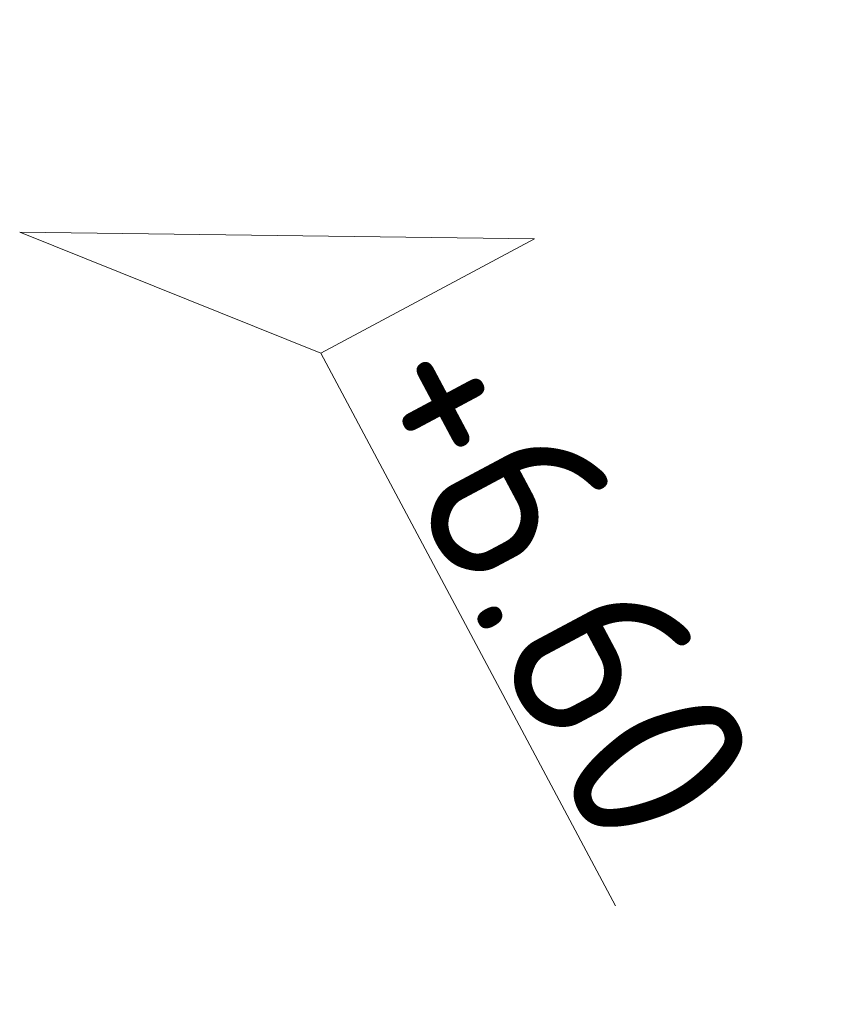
# Model space of a CAD drawing. Header units: metres. Extents: x 155115 to 155402, y 461434 to 461729.
# Tile 1 of 27: x 155284.569 to 155285.371, y 461465.915 to 461466.89. Entities that reach past the tile are written whole.
import ezdxf
from ezdxf.enums import TextEntityAlignment as Align

# ---------------------------------------------------------------- set-up
doc = ezdxf.new("R2010")
doc.units = ezdxf.units.M
doc.layers.add('X-XX-AL-HOOGTELABEL-S', color=7, linetype='Continuous', lineweight=25)
doc.styles.add('NLCS-ISO', font='NLCS-ISO.ttf')

# ---------------------------------------------------------------- blocks, each defined once
blk = doc.blocks.new('*U4')
at = {"lineweight": 18}
for p, q in [((-2.4607, 2.0673), (-2.4607, 4.4681)), ((-2.4607, 4.4681), (0, 0)), ((-8.6642, 2.0673), (-2.4607, 2.0673)), ((0, 0), (-2.4607, 2.0673))]:
    blk.add_line(p, q, dxfattribs=at)
at = {"lineweight": 18, "style": 'NLCS-ISO'}
blk.add_attdef('...', text='', height=1.8, dxfattribs=at).set_placement((-5.5625, 1.6477), align=Align.BOTTOM_CENTER)

msp = doc.modelspace()

# ---------------------------------------------------------------- block references
at = {"layer": 'X-XX-AL-HOOGTELABEL-S'}
ref = msp.add_blockref('*U4', (155284.56916, 461466.67956), dxfattribs=dict(at, xscale=-0.1, yscale=0.1, zscale=0.1, rotation=298.0867960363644))
ref.add_attrib('...', '+6.60', dxfattribs={"layer": '0', "lineweight": 18, "height": 0.18, "rotation": 298.0868, "style": 'NLCS-ISO'}).set_placement((155284.97641, 461466.26639), align=Align.BOTTOM_CENTER)

doc.saveas('drawing.dxf')
